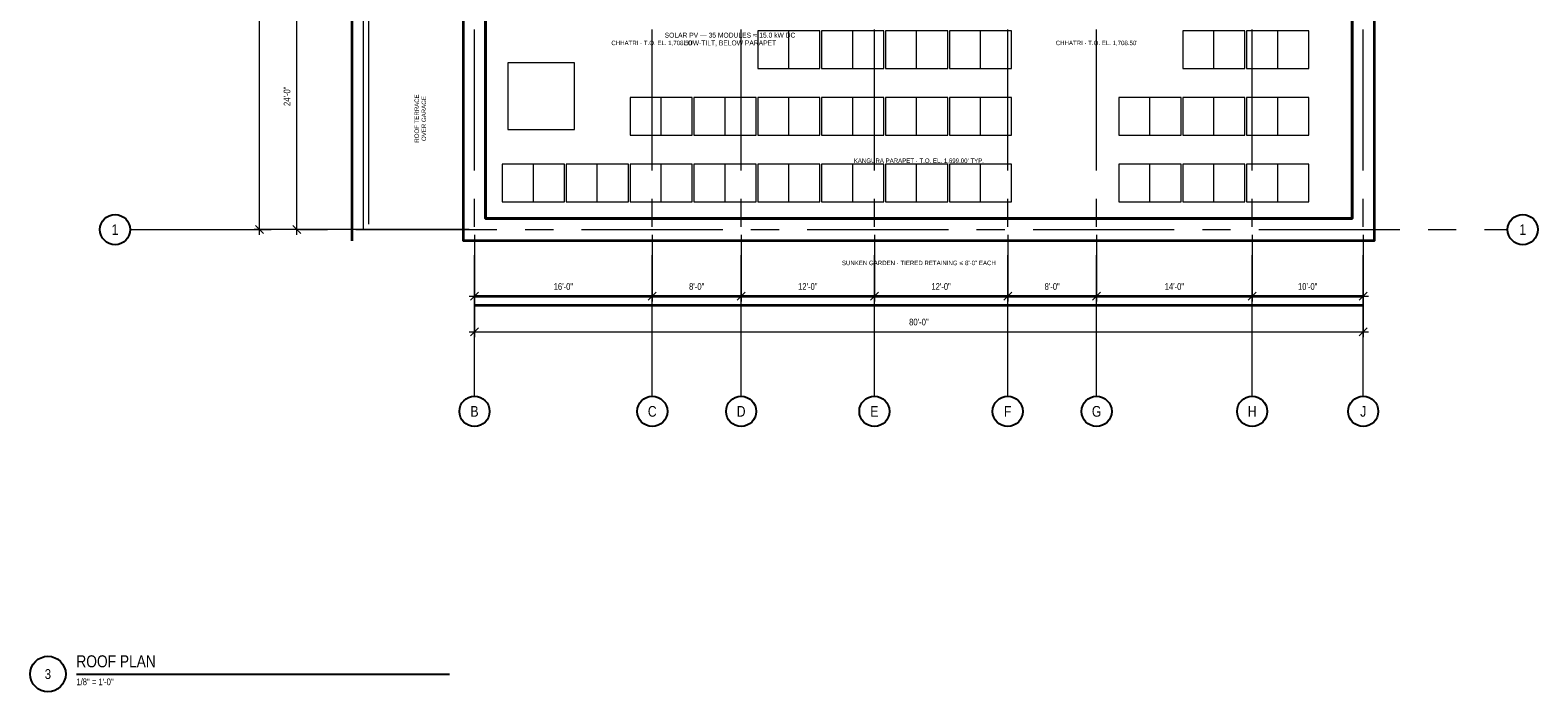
# Model space of a CAD drawing. Header units: inches. Extents: x -573 to 5349, y -139 to 1809.
# Tile 10 of 12: x 3720 to 5349, y -139 to 575. Entities that reach past the tile are written whole.
import ezdxf
from ezdxf.enums import TextEntityAlignment as Align

# ---------------------------------------------------------------- set-up
doc = ezdxf.new("R2010")
doc.units = ezdxf.units.IN
doc.header["$LTSCALE"] = 48
doc.header["$MEASUREMENT"] = 0
doc.linetypes.add('CENTER', pattern=[5.08, 3.175, -0.635, 0.635, -0.635])
doc.linetypes.add('DASHED', pattern=[1.524, 1.27, -0.254])
for name, color, linetype, lineweight in [('A-ANNO-DIMS', 3, 'CONTINUOUS', 18), ('A-ANNO-SYMB', 7, 'CONTINUOUS', 25), ('A-ANNO-TEXT', 7, 'CONTINUOUS', 25), ('A-FLOR-OVHD', 8, 'DASHED', 18), ('A-GLAZ', 4, 'CONTINUOUS', 18), ('A-GRID', 8, 'CENTER', 18), ('A-ROOF', 7, 'CONTINUOUS', 35), ('A-ROOF-PATT', 8, 'CONTINUOUS', 9), ('A-WALL-RETN', 7, 'CONTINUOUS', 35)]:
    doc.layers.add(name, color=color, linetype=linetype, lineweight=lineweight)
doc.styles.add('JM', font='IBMPlexSansCondensed-Regular.ttf')

msp = doc.modelspace()

# ---------------------------------------------------------------- linework, layer by layer
at = {"layer": 'A-ANNO-DIMS'}
for p, q in [((3967.7, 354.2), (3967.7, 1493.8)), ((4008, 354.2), (4008, 653.8)), ((4194.2, 360), (3961.9, 360)), ((3972, 355.7), (3963.4, 364.3)), ((4194.2, 360), (4002.2, 360)), ((4012.3, 355.7), (4003.7, 364.3)), ((4200, 354.2), (4200, 282.2)), ((4200, 354.2), (4200, 243.8)), ((4392, 354.2), (4392, 282.2)), ((4392, 354.2), (4392, 282.2)), ((4488, 354.2), (4488, 282.2)), ((4488, 354.2), (4488, 282.2)), ((4632, 354.2), (4632, 282.2)), ((4632, 354.2), (4632, 282.2)), ((4776, 354.2), (4776, 282.2)), ((4776, 354.2), (4776, 282.2)), ((4872, 354.2), (4872, 282.2)), ((4872, 354.2), (4872, 282.2)), ((5040, 354.2), (5040, 282.2)), ((5040, 354.2), (5040, 282.2)), ((5160, 354.2), (5160, 282.2)), ((5160, 354.2), (5160, 243.8)), ((4194.2, 288), (4397.8, 288)), ((4195.7, 283.7), (4204.3, 292.3)), ((4386.2, 288), (4493.8, 288)), ((4387.7, 283.7), (4396.3, 292.3)), ((4387.7, 283.7), (4396.3, 292.3)), ((4482.2, 288), (4637.8, 288)), ((4483.7, 283.7), (4492.3, 292.3)), ((4483.7, 283.7), (4492.3, 292.3)), ((4626.2, 288), (4781.8, 288)), ((4627.7, 283.7), (4636.3, 292.3)), ((4627.7, 283.7), (4636.3, 292.3)), ((4770.2, 288), (4877.8, 288)), ((4771.7, 283.7), (4780.3, 292.3)), ((4771.7, 283.7), (4780.3, 292.3)), ((4866.2, 288), (5045.8, 288)), ((4867.7, 283.7), (4876.3, 292.3)), ((4867.7, 283.7), (4876.3, 292.3)), ((5034.2, 288), (5165.8, 288)), ((5035.7, 283.7), (5044.3, 292.3)), ((5035.7, 283.7), (5044.3, 292.3)), ((5155.7, 283.7), (5164.3, 292.3)), ((4194.2, 249.6), (5165.8, 249.6)), ((4195.7, 245.3), (4204.3, 253.9)), ((5155.7, 245.3), (5164.3, 253.9))]:
    msp.add_line(p, q, dxfattribs=at)
at = {"layer": 'A-ANNO-SYMB'}
msp.add_line((3769.9, -120), (4173.1, -120), dxfattribs=at)
for centre, radius in [((3811.7, 360), 16.3), ((5332.3, 360), 16.3), ((4200, 163.7), 16.3), ((4392, 163.7), 16.3), ((4488, 163.7), 16.3), ((4632, 163.7), 16.3), ((4776, 163.7), 16.3), ((4872, 163.7), 16.3), ((5040, 163.7), 16.3), ((5160, 163.7), 16.3), ((3739.2, -120), 19.2)]:
    msp.add_circle(centre, radius, dxfattribs=at)
at = {"layer": 'A-FLOR-OVHD'}
msp.add_line((4080, 360), (4080, 1380), dxfattribs=at)
at = {"layer": 'A-GLAZ'}
msp.add_line((4086, 366), (4086, 1374), dxfattribs=at)
msp.add_lwpolyline([(4308, 468), (4308, 540), (4236, 540), (4236, 468)], close=True, dxfattribs=at)
at = {"layer": 'A-GRID'}
for p, q in [((4200, 180), (4200, 1668)), ((4392, 180), (4392, 1668)), ((4488, 180), (4488, 1668)), ((4632, 180), (4632, 1668)), ((4776, 180), (4776, 1668)), ((4872, 180), (4872, 1668)), ((5040, 180), (5040, 1668)), ((5160, 180), (5160, 1668)), ((3828, 360), (5316, 360))]:
    msp.add_line(p, q, dxfattribs=at)
at = {"layer": 'A-ROOF'}
for points in [[(4188, 1392), (4548, 1392), (4548, 1500), (4716, 1500), (4716, 1392), (5052, 1392), (5052, 972), (5172, 972), (5172, 348), (4188, 348)], [(4188, 348), (4188, 1392), (4548, 1392), (4548, 1500), (4716, 1500), (4716, 1392), (5052, 1392), (5052, 972), (5172, 972), (5172, 348)], [(5148, 372), (5148, 948), (5028, 948), (5028, 1368), (4692, 1368), (4692, 1476), (4572, 1476), (4572, 1368), (4212, 1368), (4212, 372)], [(4212, 372), (4212, 1368), (4572, 1368), (4572, 1476), (4692, 1476), (4692, 1368), (5028, 1368), (5028, 948), (5148, 948), (5148, 372)]]:
    msp.add_lwpolyline(points, close=True, dxfattribs=at)
msp.add_lwpolyline([(4068, 348), (4068, 1392), (4188, 1392)], dxfattribs=at)
at = {"layer": 'A-ROOF-PATT'}
for p, q in [((4080, 360), (4080, 1380)), ((4539.6, 534), (4539.6, 574.8)), ((4608.6, 534), (4608.6, 574.8)), ((4677.6, 534), (4677.6, 574.8)), ((4746.6, 534), (4746.6, 574.8)), ((4998.6, 534), (4998.6, 574.8)), ((5067.6, 534), (5067.6, 574.8)), ((4401.6, 462), (4401.6, 502.8)), ((4470.6, 462), (4470.6, 502.8)), ((4539.6, 462), (4539.6, 502.8)), ((4608.6, 462), (4608.6, 502.8)), ((4677.6, 462), (4677.6, 502.8)), ((4746.6, 462), (4746.6, 502.8)), ((4929.6, 462), (4929.6, 502.8)), ((4998.6, 462), (4998.6, 502.8)), ((5067.6, 462), (5067.6, 502.8)), ((4263.6, 390), (4263.6, 430.8)), ((4332.6, 390), (4332.6, 430.8)), ((4401.6, 390), (4401.6, 430.8)), ((4470.6, 390), (4470.6, 430.8)), ((4539.6, 390), (4539.6, 430.8)), ((4608.6, 390), (4608.6, 430.8)), ((4677.6, 390), (4677.6, 430.8)), ((4746.6, 390), (4746.6, 430.8)), ((4929.6, 390), (4929.6, 430.8)), ((4998.6, 390), (4998.6, 430.8)), ((5067.6, 390), (5067.6, 430.8))]:
    msp.add_line(p, q, dxfattribs=at)
for points in [[(4506, 534), (4573.2, 534), (4573.2, 574.8), (4506, 574.8)], [(4575, 534), (4642.2, 534), (4642.2, 574.8), (4575, 574.8)], [(4644, 534), (4711.2, 534), (4711.2, 574.8), (4644, 574.8)], [(4713, 534), (4780.2, 534), (4780.2, 574.8), (4713, 574.8)], [(4965, 534), (5032.2, 534), (5032.2, 574.8), (4965, 574.8)], [(5034, 534), (5101.2, 534), (5101.2, 574.8), (5034, 574.8)], [(4368, 462), (4435.2, 462), (4435.2, 502.8), (4368, 502.8)], [(4437, 462), (4504.2, 462), (4504.2, 502.8), (4437, 502.8)], [(4506, 462), (4573.2, 462), (4573.2, 502.8), (4506, 502.8)], [(4575, 462), (4642.2, 462), (4642.2, 502.8), (4575, 502.8)], [(4644, 462), (4711.2, 462), (4711.2, 502.8), (4644, 502.8)], [(4713, 462), (4780.2, 462), (4780.2, 502.8), (4713, 502.8)], [(4896, 462), (4963.2, 462), (4963.2, 502.8), (4896, 502.8)], [(4965, 462), (5032.2, 462), (5032.2, 502.8), (4965, 502.8)], [(5034, 462), (5101.2, 462), (5101.2, 502.8), (5034, 502.8)], [(4230, 390), (4297.2, 390), (4297.2, 430.8), (4230, 430.8)], [(4299, 390), (4366.2, 390), (4366.2, 430.8), (4299, 430.8)], [(4368, 390), (4435.2, 390), (4435.2, 430.8), (4368, 430.8)], [(4437, 390), (4504.2, 390), (4504.2, 430.8), (4437, 430.8)], [(4506, 390), (4573.2, 390), (4573.2, 430.8), (4506, 430.8)], [(4575, 390), (4642.2, 390), (4642.2, 430.8), (4575, 430.8)], [(4644, 390), (4711.2, 390), (4711.2, 430.8), (4644, 430.8)], [(4713, 390), (4780.2, 390), (4780.2, 430.8), (4713, 430.8)], [(4896, 390), (4963.2, 390), (4963.2, 430.8), (4896, 430.8)], [(4965, 390), (5032.2, 390), (5032.2, 430.8), (4965, 430.8)], [(5034, 390), (5101.2, 390), (5101.2, 430.8), (5034, 430.8)]]:
    msp.add_lwpolyline(points, close=True, dxfattribs=at)
at = {"layer": 'A-WALL-RETN'}
for p, q in [((4200, 288), (5160, 288)), ((4200, 278.4), (5160, 278.4))]:
    msp.add_line(p, q, dxfattribs=at)

# ---------------------------------------------------------------- texts
at = {"layer": 'A-ANNO-DIMS', "style": 'JM'}
msp.add_text('24\'-0"', height=7.2, rotation=90, dxfattribs=at).set_placement((4003.2, 504), align=Align.BOTTOM_CENTER)
for s, p in [('16\'-0"', (4296, 292.8)), ('8\'-0"', (4440, 292.8)), ('12\'-0"', (4560, 292.8)), ('12\'-0"', (4704, 292.8)), ('8\'-0"', (4824, 292.8)), ('14\'-0"', (4956, 292.8)), ('10\'-0"', (5100, 292.8)), ('80\'-0"', (4680, 254.4))]:
    msp.add_text(s, height=7.2, dxfattribs=at).set_placement(p, align=Align.BOTTOM_CENTER)
at = {"layer": 'A-ANNO-SYMB', "style": 'JM'}
for s, p in [('1', (3811.7, 360)), ('1', (5332.3, 360)), ('B', (4200, 163.7)), ('C', (4392, 163.7)), ('D', (4488, 163.7)), ('E', (4632, 163.7)), ('F', (4776, 163.7)), ('G', (4872, 163.7)), ('H', (5040, 163.7)), ('J', (5160, 163.7))]:
    msp.add_text(s, height=11.5, dxfattribs=at).set_placement(p, align=Align.MIDDLE_CENTER)
at = {"layer": 'A-ANNO-TEXT', "style": 'JM'}
for s, height, p in [('SOLAR PV — 35 MODULES ≈ 15.0 kW DC', 5.28, (4476, 570)), ("CHHATRI · T.O. EL. 1,708.50'", 4.8, (4392, 561.6)), ('LOW-TILT, BELOW PARAPET', 5.28, (4476, 561.6)), ("CHHATRI · T.O. EL. 1,708.50'", 4.8, (4872, 561.6)), ("KANGURA PARAPET · T.O. EL. 1,699.00' TYP.", 4.8, (4680, 434.4)), ('SUNKEN GARDEN · TIERED RETAINING ≤ 8\'-0" EACH', 4.8, (4680, 324)), ('3', 10.6, (3739.2, -120))]:
    msp.add_text(s, height=height, dxfattribs=at).set_placement(p, align=Align.MIDDLE_CENTER)
for s, p in [('ROOF TERRACE', (4137.6, 480)), ('OVER GARAGE', (4145.3, 480))]:
    msp.add_text(s, height=4.8, rotation=90, dxfattribs=at).set_placement(p, align=Align.MIDDLE_CENTER)
msp.add_text('ROOF PLAN', height=12.96, dxfattribs=at).set_placement((3769.9, -116.6), align=Align.BOTTOM_LEFT)
msp.add_text('1/8" = 1\'-0"', height=7.2, dxfattribs=at).set_placement((3769.9, -124.8), align=Align.TOP_LEFT)

doc.saveas('drawing.dxf')
